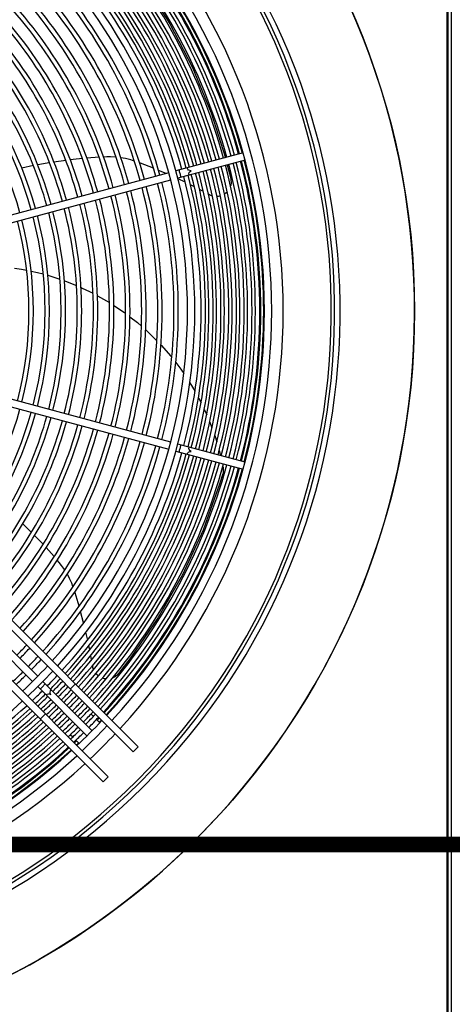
# Model space of a CAD drawing. Header units: centimetres. Extents: x -92429 to 178773, y 2337 to 428125.
# Tile 16 of 138: x 162390 to 162417, y 8883 to 8945. Entities that reach past the tile are written whole.
import ezdxf

# ---------------------------------------------------------------- set-up
doc = ezdxf.new("R2010")
doc.units = ezdxf.units.CM
doc.header["$LTSCALE"] = 50
doc.layers.add('Dach_Ist$0$RYSUNKOWE_NIEDRUK', color=6, linetype='Continuous', plot=False)
doc.layers.add('WL_urządzenia', color=1, linetype='Continuous')

msp = doc.modelspace()

# ---------------------------------------------------------------- linework, layer by layer
at = {"layer": 'Dach_Ist$0$RYSUNKOWE_NIEDRUK', "color": 8, "const_width": 1, "elevation": 2170}
msp.add_lwpolyline([(162474.34, 8804.997), (162761.334, 8893.291), (162225.915, 8893.291), (162346.373, 8893.291), (162346.373, 8733.149), (162346.373, 13607.706), (162346.373, 13508.773), (162262.567, 13508.773), (162671.299, 13508.773), (162444.719, 13577.681)], dxfattribs=at)
at = {"layer": 'WL_urządzenia', "color": 1, "linetype": 'Continuous'}
for p, q in [((162417.067, 8975.708, 2170), (162417.067, 8878.373, 2170)), ((162417.16, 8878.466, 2170), (162417.16, 8975.616, 2170)), ((162417.345, 8975.708, 2170), (162417.345, 8878.373, 2170)), ((162397.893, 8947.831, 2170), (162399.538, 8945.215, 2170)), ((162399.538, 8945.215, 2170), (162400.966, 8942.451, 2170)), ((162400.966, 8942.451, 2170), (162402.153, 8939.581, 2170)), ((162402.153, 8939.581, 2170), (162403.059, 8936.742, 2170)), ((162404.178, 8937.042, 2170), (162399.925, 8935.902, 2170)), ((162391.772, 8936.397, 2170), (162391.186, 8936.294, 2170)), ((162391.931, 8936.423, 2170), (162391.772, 8936.397, 2170)), ((162392.965, 8936.572, 2170), (162392.212, 8936.467, 2170)), ((162393.427, 8936.628, 2170), (162393.249, 8936.607, 2170)), ((162394.01, 8936.687, 2170), (162393.427, 8936.628, 2170)), ((162395.065, 8936.766, 2170), (162394.297, 8936.712, 2170)), ((162395.55, 8936.79, 2170), (162395.354, 8936.781, 2170)), ((162395.788, 8936.794, 2170), (162395.55, 8936.79, 2170)), ((162396.102, 8936.78, 2170), (162395.788, 8936.794, 2170)), ((162396.14, 8936.777, 2170), (162396.102, 8936.78, 2170)), ((162396.746, 8936.684, 2170), (162396.446, 8936.74, 2170)), ((162397.067, 8936.601, 2170), (162396.746, 8936.684, 2170)), ((162397.28, 8936.532, 2170), (162397.067, 8936.601, 2170)), ((162397.297, 8936.526, 2170), (162397.28, 8936.532, 2170)), ((162397.686, 8936.386, 2170), (162397.626, 8936.408, 2170)), ((162398.502, 8936.073, 2170), (162397.686, 8936.386, 2170)), ((162404.298, 8936.594, 2170), (162400.045, 8935.454, 2170)), ((162399.477, 8935.782, 2170), (162384.97, 8931.895, 2170)), ((162390.908, 8936.24, 2170), (162390.172, 8936.086, 2170)), ((162399.311, 8935.738, 2170), (162398.83, 8935.94, 2170)), ((162403.179, 8936.294, 2170), (162403.395, 8935.42, 2170)), ((162385.09, 8931.447, 2170), (162399.597, 8935.334, 2170)), ((162400.524, 8935.183, 2170), (162400.058, 8935.404, 2170)), ((162403.419, 8935.158, 2170), (162403.391, 8934.98, 2170)), ((162403.395, 8935.42, 2170), (162403.41, 8935.344, 2170)), ((162403.41, 8935.344, 2170), (162403.419, 8935.158, 2170)), ((162401.097, 8934.899, 2170), (162400.849, 8935.024, 2170)), ((162401.665, 8934.603, 2170), (162401.422, 8934.731, 2170)), ((162401.669, 8934.6, 2170), (162401.665, 8934.603, 2170)), ((162403.114, 8934.52, 2170), (162402.995, 8934.429, 2170)), ((162403.179, 8934.585, 2170), (162403.114, 8934.52, 2170)), ((162403.391, 8934.98, 2170), (162403.384, 8934.952, 2170)), ((162402.045, 8934.396, 2170), (162401.992, 8934.425, 2170)), ((162402.099, 8934.369, 2170), (162402.045, 8934.396, 2170)), ((162402.233, 8934.318, 2170), (162402.099, 8934.369, 2170)), ((162402.629, 8934.291, 2170), (162402.524, 8934.281, 2170)), ((162402.735, 8934.313, 2170), (162402.629, 8934.291, 2170)), ((162389.722, 8929.76, 2170), (162390.156, 8929.69, 2170)), ((162390.156, 8929.69, 2170), (162390.483, 8929.629, 2170)), ((162390.77, 8929.57, 2170), (162391.17, 8929.478, 2170)), ((162391.17, 8929.478, 2170), (162391.534, 8929.384, 2170)), ((162391.821, 8929.304, 2170), (162392.149, 8929.205, 2170)), ((162392.149, 8929.205, 2170), (162392.586, 8929.061, 2170)), ((162392.873, 8928.959, 2170), (162393.007, 8928.909, 2170)), ((162393.007, 8928.909, 2170), (162393.157, 8928.851, 2170)), ((162393.157, 8928.851, 2170), (162393.637, 8928.655, 2170)), ((162393.923, 8928.529, 2170), (162393.993, 8928.497, 2170)), ((162393.993, 8928.497, 2170), (162394.683, 8928.161, 2170)), ((162394.967, 8928.01, 2170), (162395.72, 8927.573, 2170)), ((162396.001, 8927.395, 2170), (162396.663, 8926.942, 2170)), ((162396.663, 8926.942, 2170), (162396.744, 8926.884, 2170)), ((162397.02, 8926.677, 2170), (162397.486, 8926.306, 2170)), ((162397.486, 8926.306, 2170), (162397.748, 8926.084, 2170)), ((162398.018, 8925.845, 2170), (162398.256, 8925.624, 2170)), ((162398.256, 8925.624, 2170), (162398.725, 8925.162, 2170)), ((162398.986, 8924.888, 2170), (162399.606, 8924.179, 2170)), ((162399.606, 8924.179, 2170), (162399.666, 8924.105, 2170)), ((162373.514, 8923.506, 2170), (162397.542, 8899.478, 2170)), ((162399.915, 8923.79, 2170), (162400.228, 8923.371, 2170)), ((162400.228, 8923.371, 2170), (162400.422, 8923.095, 2170)), ((162397.215, 8899.15, 2170), (162373.249, 8923.116, 2170)), ((162384.97, 8922.187, 2170), (162399.477, 8918.3, 2170)), ((162399.597, 8918.748, 2170), (162385.09, 8922.635, 2170)), ((162400.812, 8922.499, 2170), (162401.135, 8921.957, 2170)), ((162371.676, 8921.543, 2170), (162395.641, 8897.577, 2170)), ((162401.354, 8921.559, 2170), (162401.517, 8921.244, 2170)), ((162395.314, 8897.249, 2170), (162371.285, 8921.277, 2170)), ((162401.723, 8920.817, 2170), (162401.814, 8920.618, 2170)), ((162401.814, 8920.618, 2170), (162401.876, 8920.478, 2170)), ((162402.068, 8920.018, 2170), (162402.209, 8919.653, 2170)), ((162402.384, 8919.157, 2170), (162402.51, 8918.761, 2170)), ((162404.298, 8917.488, 2170), (162400.045, 8918.628, 2170)), ((162399.925, 8918.18, 2170), (162404.178, 8917.04, 2170)), ((162402.664, 8918.222, 2170), (162402.746, 8917.904, 2170)), ((162402.9, 8917.201, 2170), (162402.906, 8917.17, 2170)), ((162402.906, 8917.17, 2170), (162402.923, 8917.015, 2170)), ((162402.886, 8916.732, 2170), (162402.69, 8916.088, 2170)), ((162402.909, 8916.832, 2170), (162402.886, 8916.732, 2170)), ((162402.923, 8917.015, 2170), (162402.909, 8916.832, 2170)), ((162402.69, 8916.088, 2170), (162401.642, 8913.181, 2170)), ((162391.184, 8903.936, 2170), (162380.564, 8914.555, 2170)), ((162380.236, 8914.227, 2170), (162390.856, 8903.608, 2170)), ((162390.785, 8913.04, 2170), (162390.239, 8913.569, 2170)), ((162391.113, 8912.709, 2170), (162390.987, 8912.837, 2170)), ((162391.518, 8912.287, 2170), (162391.113, 8912.709, 2170)), ((162401.642, 8913.181, 2170), (162400.344, 8910.354, 2170)), ((162392.23, 8911.504, 2170), (162391.715, 8912.076, 2170)), ((162392.548, 8911.136, 2170), (162392.42, 8911.286, 2170)), ((162392.697, 8910.952, 2170), (162392.548, 8911.136, 2170)), ((162392.88, 8910.696, 2170), (162392.697, 8910.952, 2170)), ((162392.901, 8910.664, 2170), (162392.88, 8910.696, 2170)), ((162393.201, 8910.129, 2170), (162393.061, 8910.4, 2170)), ((162400.344, 8910.354, 2170), (162398.812, 8907.652, 2170)), ((162393.333, 8909.825, 2170), (162393.201, 8910.129, 2170)), ((162393.41, 8909.614, 2170), (162393.333, 8909.825, 2170)), ((162393.415, 8909.597, 2170), (162393.41, 8909.614, 2170)), ((162393.545, 8909.205, 2170), (162393.525, 8909.265, 2170)), ((162393.801, 8908.369, 2170), (162393.545, 8909.205, 2170)), ((162394.089, 8907.312, 2170), (162393.898, 8908.029, 2170)), ((162398.812, 8907.652, 2170), (162397.076, 8905.115, 2170)), ((162394.344, 8906.228, 2170), (162394.231, 8906.731, 2170)), ((162394.473, 8905.601, 2170), (162394.418, 8905.874, 2170)), ((162394.589, 8904.972, 2170), (162394.541, 8905.242, 2170)), ((162394.59, 8904.967, 2170), (162394.589, 8904.972, 2170)), ((162394.66, 8904.545, 2170), (162394.651, 8904.604, 2170)), ((162397.076, 8905.115, 2170), (162396.298, 8904.111, 2170)), ((162394.672, 8904.485, 2170), (162394.66, 8904.545, 2170)), ((162394.714, 8904.349, 2170), (162394.672, 8904.485, 2170)), ((162394.937, 8904.02, 2170), (162394.865, 8904.096, 2170)), ((162395.02, 8903.95, 2170), (162394.937, 8904.02, 2170)), ((162396.247, 8904.053, 2170), (162396.107, 8903.932, 2170)), ((162396.298, 8904.111, 2170), (162396.247, 8904.053, 2170)), ((162394.625, 8900.494, 2170), (162391.511, 8903.608, 2170)), ((162393.567, 8903.453, 2170), (162393.239, 8903.125, 2170)), ((162395.416, 8903.778, 2170), (162395.271, 8903.816, 2170)), ((162395.507, 8903.767, 2170), (162395.416, 8903.778, 2170)), ((162395.949, 8903.843, 2170), (162395.923, 8903.832, 2170)), ((162396.107, 8903.932, 2170), (162395.949, 8903.843, 2170)), ((162394.297, 8900.166, 2170), (162391.184, 8903.28, 2170)), ((162391.666, 8901.552, 2170), (162391.338, 8901.224, 2170)), ((162394.555, 8901.547, 2170), (162394.705, 8901.397, 2170)), ((162394.902, 8901.2, 2170), (162395.109, 8900.993, 2170)), ((162393.395, 8900.086, 2170), (162393.244, 8900.236, 2170)), ((162393.798, 8899.682, 2170), (162393.591, 8899.889, 2170)), ((162397.542, 8899.478, 2170), (162397.215, 8899.15, 2170)), ((162395.641, 8897.577, 2170), (162395.314, 8897.249, 2170))]:
    msp.add_line(p, q, dxfattribs=at)
for points in [[(162400.249, 8935.509, -0.037253), (162400.198, 8935.735, -0.037253), (162400.129, 8935.957)], [(162400.767, 8935.648, -0.407676), (162400.888, 8935.92, -0.407676), (162400.647, 8936.096)], [(162400.129, 8918.125, -0.037253), (162400.198, 8918.347, -0.037253), (162400.249, 8918.573)], [(162400.647, 8917.986, -0.407676), (162400.888, 8918.162, -0.407676), (162400.767, 8918.434)], [(162391.334, 8903.13, -0.037253), (162391.504, 8903.288, -0.037253), (162391.661, 8903.458)], [(162391.713, 8902.751, -0.407676), (162392.009, 8902.782, -0.407676), (162392.04, 8903.079)]]:
    msp.add_lwpolyline(points, format="xyb", dxfattribs=at)
msp.add_circle((162367.75, 8927.041, 2170), 47.277, dxfattribs=at)
for radius, start, end in [(47.277, 229.44157, 220.55843), (42.566, 227.99606, 222.00394), (42.222, 228.02047, 221.97953), (42.012, 228.03557, 221.96443), (38.964, 317.31794, 42.68206), (37.729, 15.35194, 42.60611), (37.775, 317.39095, 42.60905), (38.239, 317.36195, 42.63805), (36.992, 15.35895, 42.5584), (37.205, 15.3569, 42.57237), (37.483, 15.35425, 42.59039), (37.544, 15.35368, 42.59428), (36.011, 15.36874, 42.49181), (36.223, 15.36657, 42.50655), (36.501, 15.36378, 42.52556), (36.714, 15.36167, 42.5399), (35.029, 15.37907, 42.42148), (35.242, 15.37678, 42.43706), (35.52, 15.37383, 42.45713), (35.732, 15.37161, 42.47228), (34.26, 15.38758, 42.36358), (34.538, 15.38445, 42.38482), (34.751, 15.3821, 42.40084), (33.372, 317.70664, 42.29336), (33.769, 15.39321, 42.32524), (34.048, 15.39, 42.3471), (32.908, 317.74479, 42.25521), (32.051, 15.41429, 42.18169), (32.329, 15.41073, 42.20596), (31.032, 15.4279, 42.08907), (31.31, 15.4241, 42.11495), (30.013, 15.44243, 41.99015), (30.291, 15.43836, 42.01781), (28.994, 15.45797, 41.88426), (29.272, 15.45362, 41.9139), (28.253, 15.46998, 41.80248), (27.234, 15.48757, 41.68271), (27.975, 15.47466, 41.77065), (26.956, 15.4926, 41.64844), (25.937, 15.51195, 41.51661), (26.215, 15.50652, 41.55361), (24.918, 15.53289, 41.37397), (25.196, 15.52701, 41.41405), (23.899, 15.55561, 41.21915), (24.177, 15.54922, 41.2627), (23.158, 15.57339, 41.098), (36.992, 345.35895, 14.64105), (37.205, 345.3569, 14.6431), (37.483, 345.35425, 14.64575), (37.544, 345.35368, 14.64632), (37.729, 345.35194, 14.64806), (34.538, 345.38445, 14.61555), (34.751, 345.3821, 14.6179), (35.029, 345.37907, 14.62093), (35.242, 345.37678, 14.62322), (35.52, 345.37383, 14.62617), (35.732, 345.37161, 14.62839), (36.011, 345.36874, 14.63126), (36.223, 345.36657, 14.63343), (36.501, 345.36378, 14.63622), (36.714, 345.36167, 14.63833), (32.051, 345.41429, 14.58571), (32.329, 345.41073, 14.58927), (33.769, 345.39321, 14.60679), (34.048, 345.39, 14.61), (34.26, 345.38757, 14.61243), (30.013, 345.44243, 14.55757), (30.291, 345.43836, 14.56164), (31.032, 345.4279, 14.5721), (31.31, 345.4241, 14.5759), (27.234, 345.48757, 14.51243), (27.975, 345.47466, 14.52534), (28.253, 345.46998, 14.53002), (28.994, 345.45797, 14.54203), (29.272, 345.45362, 14.54638), (24.918, 345.53289, 14.46711), (25.196, 345.52701, 14.47299), (25.937, 345.51196, 14.48804), (26.215, 345.50652, 14.49348), (26.956, 345.4926, 14.5074), (22.88, 345.58036, 14.41964), (23.158, 345.57339, 14.42661), (23.899, 345.55561, 14.44439), (24.177, 345.54922, 14.45078), (23.158, 318.902, 344.42661), (23.899, 318.78085, 344.44439), (24.177, 318.7373, 344.45078), (24.918, 318.62603, 344.46711), (25.196, 318.58595, 344.47299), (25.937, 318.48339, 344.48805), (26.215, 318.44639, 344.49348), (26.956, 318.35156, 344.5074), (27.234, 318.31729, 344.51243), (27.975, 318.22935, 344.52534), (28.253, 318.19752, 344.53002), (28.994, 318.11574, 344.54203), (29.272, 318.0861, 344.54638), (30.013, 318.00985, 344.55757), (30.291, 317.98219, 344.56164), (31.032, 317.91093, 344.5721), (31.31, 317.88505, 344.5759), (32.051, 317.81831, 344.58571), (32.329, 317.79404, 344.58927), (33.769, 317.67476, 344.60679), (34.048, 317.6529, 344.61), (34.26, 317.63642, 344.61242), (34.538, 317.61518, 344.61555), (34.751, 317.59916, 344.6179), (35.029, 317.57852, 344.62093), (35.242, 317.56294, 344.62322), (35.52, 317.54287, 344.62617), (35.732, 317.52772, 344.62839), (36.011, 317.50819, 344.63126), (36.223, 317.49345, 344.63343), (36.501, 317.47444, 344.63622), (36.714, 317.4601, 344.63833), (36.992, 317.4416, 344.64105), (37.205, 317.42763, 344.6431), (37.483, 317.40961, 344.64575), (37.544, 317.40572, 344.64632), (37.729, 317.39389, 344.64806), (31.032, 315.4279, 317.05433), (31.31, 315.4241, 317.03608), (32.051, 315.41429, 316.98899), (32.329, 315.41073, 316.97187), (32.051, 313.01101, 314.58571), (32.329, 313.02813, 314.58927), (32.908, 313.06287, 316.93713), (33.372, 313.08979, 316.91021), (33.769, 315.39321, 316.88772), (34.048, 315.39, 316.8723), (34.26, 315.38757, 316.86067), (34.538, 315.38445, 316.84569), (33.769, 313.11228, 314.60679), (34.048, 313.1277, 314.61), (34.751, 315.3821, 316.83439), (35.029, 315.37907, 316.81982), (35.242, 315.37678, 316.80883), (35.52, 315.37383, 316.79467), (33.372, 227.70664, 312.29336), (34.26, 313.13933, 314.61243), (34.538, 313.15431, 314.61555), (34.751, 313.16561, 314.6179), (35.029, 313.18018, 314.62093), (35.732, 315.37161, 316.78398), (36.011, 315.36874, 316.7702), (36.223, 315.36657, 316.75981), (33.769, 285.39321, 312.32524), (34.048, 285.39, 312.3471), (34.26, 285.38758, 312.36358), (34.538, 285.38445, 312.38482), (35.242, 313.19117, 314.62322), (35.52, 313.20533, 314.62617), (35.732, 313.21602, 314.62839), (36.501, 315.36378, 316.74639), (36.714, 315.36167, 316.73628), (36.992, 315.35895, 316.72322), (37.205, 315.3569, 316.71337), (34.751, 285.3821, 312.40084), (35.029, 285.37907, 312.42149), (35.242, 285.37678, 312.43706), (36.011, 313.2298, 314.63126), (36.223, 313.24019, 314.63343), (36.501, 313.25361, 314.63622), (36.714, 313.26373, 314.63833), (37.775, 313.31252, 316.68748), (37.483, 315.35425, 316.70065), (37.544, 316.41485, 316.6979), (37.729, 316.4079, 316.68956), (35.52, 285.37383, 312.45714), (35.732, 285.37161, 312.47228), (36.011, 285.36874, 312.49181), (36.223, 285.36657, 312.50655), (36.992, 313.27678, 314.64105), (37.205, 313.28663, 314.6431), (37.483, 313.29935, 314.64575), (38.239, 313.33298, 316.66702), (38.964, 313.36403, 316.63597), (36.501, 285.36378, 312.52556), (36.714, 285.36167, 312.5399), (36.992, 285.35895, 312.5584), (37.205, 285.3569, 312.57237), (37.544, 313.3021, 313.58515), (37.729, 313.31044, 313.5921), (37.775, 227.39095, 312.60905), (37.483, 285.35425, 312.59039), (37.544, 285.35368, 312.59429), (37.729, 285.35194, 312.60611), (38.964, 228.27327, 312.68206), (38.239, 227.36195, 312.63805)]:
    msp.add_arc((162367.75, 8927.041, 2170), radius, start, end, dxfattribs=at)

doc.saveas('drawing.dxf')
